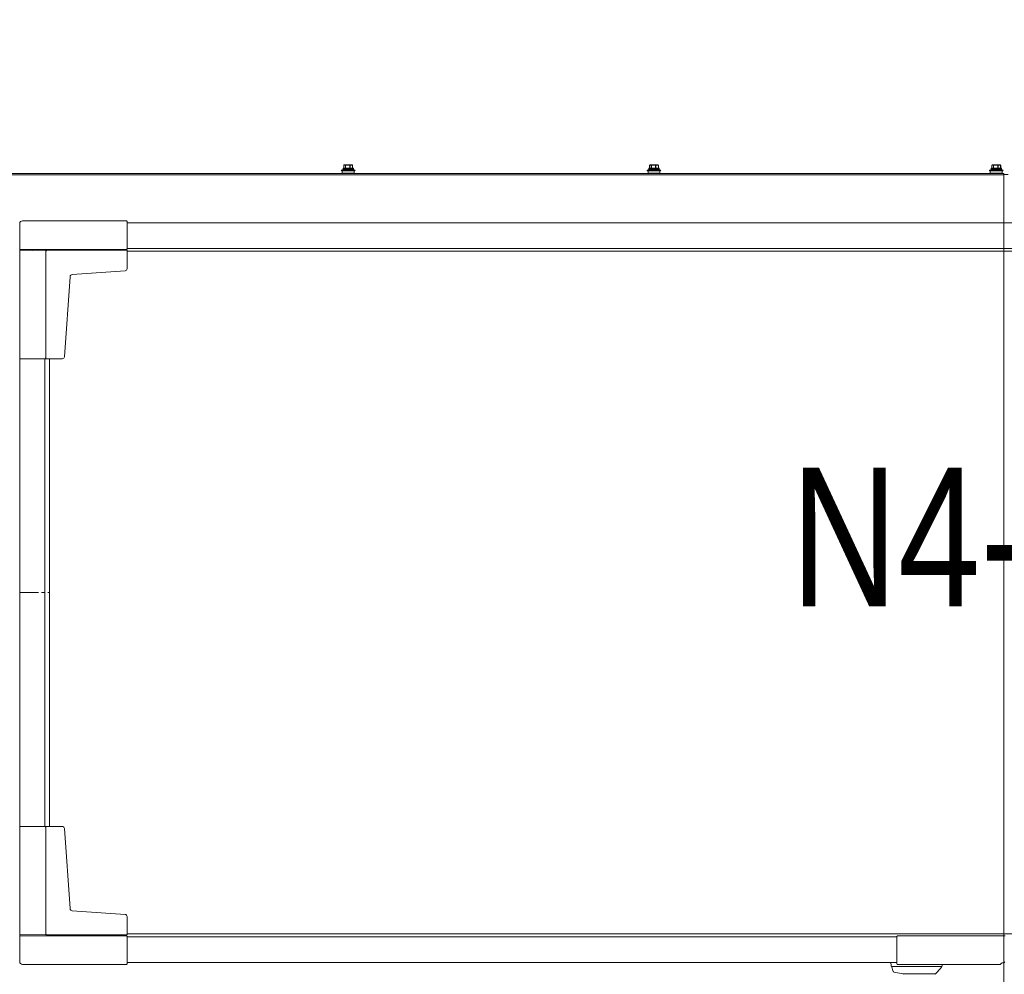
# Model space of a CAD drawing. Header units: millimetres. Extents: x -3034 to 546681, y -100001 to 133386.
# Tile 74 of 173: x 87131 to 88130, y -15420 to -14452. Entities that reach past the tile are written whole.
import ezdxf
from ezdxf import colors
from ezdxf.entities.mleader import LeaderData, LeaderLine
from ezdxf.math import Vec2, Vec3

# ---------------------------------------------------------------- set-up
doc = ezdxf.new("R2010")
doc.units = ezdxf.units.MM
doc.linetypes.add('ACAD_ISO03W100', pattern=[150, 60, -90])
doc.linetypes.add('CENTER2', pattern=[28.575, 19.05, -3.175, 3.175, -3.175])
for name, color, linetype in [('___INST__AR_podstawy', 3, 'Continuous'), ('ELEK CIENKIE', 80, 'Continuous'), ('ELEK ODGROMÓWKA', 214, 'Continuous')]:
    doc.layers.add(name, color=color, linetype=linetype)
doc.layers.add('PT - otworowanie niżej', color=2, linetype='Continuous', lineweight=18)
doc.layers.add('Visible', color=7, linetype='Continuous', lineweight=70)
doc.styles.add('DYN_DIM', font='txt')
doc.styles.add('ROMANS-ITALIC', font='ariali.ttf', dxfattribs={"width": 0.7, "oblique": 12})

# ---------------------------------------------------------------- blocks, each defined once
blk = doc.blocks.new('iglice')
at = {"layer": 'ELEK CIENKIE', "color": 232, "linetype": 'ACAD_ISO03W100', "ltscale": 3}
blk.add_circle((-27813.9, 9135.33), 7540, dxfattribs=at)
blk = doc.blocks.new('wentDACH')
at = {"color": 8, "linetype": 'Continuous', "lineweight": 9}
for p, q in [((-98565.21, 28798.31), (-98575.11, 28798.31)), ((-98574.7, 28801.21), (-98574.67, 28801.21)), ((-98574.7, 28798.31), (-98574.7, 28801.21)), ((-98574.67, 28798.31), (-98574.67, 28801.21)), ((-98574.58, 28801.45), (-98574.53, 28801.48)), ((-98574.58, 28801.45), (-98574.57, 28801.45)), ((-98574.53, 28801.48), (-98574.46, 28801.53)), ((-98574.46, 28801.53), (-98574.4, 28801.57)), ((-98574.4, 28801.57), (-98574.34, 28801.61)), ((-98573.34, 28801.41), (-98574.35, 28801.41)), ((-98574.34, 28801.61), (-98574.32, 28801.62)), ((-98574.23, 28801.67), (-98574.32, 28801.62)), ((-98574.23, 28801.67), (-98574.22, 28801.67)), ((-98574.23, 28801.67), (-98574.22, 28801.67)), ((-98574.23, 28801.67), (-98574.22, 28801.67)), ((-98566.24, 28801.71), (-98574.08, 28801.71)), ((-98571.97, 28801.67), (-98573.18, 28801.67)), ((-98573.02, 28801.21), (-98572.78, 28801.21)), ((-98573.02, 28798.31), (-98573.02, 28801.21)), ((-98572.78, 28798.31), (-98572.78, 28801.21)), ((-98569.37, 28801.41), (-98571.94, 28801.41)), ((-98567.91, 28801.67), (-98569.31, 28801.67)), ((-98568.54, 28801.21), (-98568.26, 28801.21)), ((-98568.54, 28798.31), (-98568.54, 28801.21)), ((-98568.26, 28798.31), (-98568.26, 28801.21)), ((-98567.75, 28801.41), (-98566.19, 28801.41)), ((-98566.29, 28801.67), (-98566.09, 28801.67)), ((-98566.09, 28801.67), (-98565.99, 28801.62)), ((-98565.99, 28801.62), (-98565.98, 28801.61)), ((-98565.99, 28801.62), (-98565.99, 28801.62)), ((-98565.98, 28801.61), (-98565.91, 28801.57)), ((-98565.91, 28801.57), (-98565.85, 28801.53)), ((-98565.85, 28801.53), (-98565.79, 28801.48)), ((-98565.79, 28801.48), (-98565.74, 28801.45)), ((-98565.74, 28801.45), (-98565.77, 28801.47)), ((-98565.74, 28801.45), (-98565.74, 28801.45)), ((-98565.68, 28801.21), (-98565.62, 28801.21)), ((-98565.68, 28798.31), (-98565.68, 28801.21)), ((-98565.62, 28798.31), (-98565.62, 28801.21)), ((-98255.21, 28798.31), (-98265.11, 28798.31)), ((-98264.7, 28798.31), (-98264.7, 28801.21)), ((-98264.7, 28801.21), (-98264.67, 28801.21)), ((-98264.67, 28798.31), (-98264.67, 28801.21)), ((-98264.58, 28801.45), (-98264.53, 28801.48)), ((-98264.58, 28801.45), (-98264.57, 28801.45)), ((-98264.53, 28801.48), (-98264.46, 28801.53)), ((-98264.46, 28801.53), (-98264.4, 28801.57)), ((-98264.4, 28801.57), (-98264.34, 28801.61)), ((-98263.34, 28801.41), (-98264.35, 28801.41)), ((-98264.34, 28801.61), (-98264.32, 28801.62)), ((-98264.23, 28801.67), (-98264.32, 28801.62)), ((-98264.23, 28801.67), (-98264.22, 28801.67)), ((-98264.23, 28801.67), (-98264.22, 28801.67)), ((-98264.23, 28801.67), (-98264.22, 28801.67)), ((-98256.24, 28801.71), (-98264.08, 28801.71)), ((-98261.97, 28801.67), (-98263.18, 28801.67)), ((-98263.02, 28798.31), (-98263.02, 28801.21)), ((-98263.02, 28801.21), (-98262.78, 28801.21)), ((-98262.78, 28798.31), (-98262.78, 28801.21)), ((-98259.37, 28801.41), (-98261.94, 28801.41)), ((-98257.91, 28801.67), (-98259.31, 28801.67)), ((-98258.54, 28798.31), (-98258.54, 28801.21)), ((-98258.54, 28801.21), (-98258.26, 28801.21)), ((-98258.26, 28798.31), (-98258.26, 28801.21)), ((-98257.75, 28801.41), (-98256.19, 28801.41)), ((-98256.29, 28801.67), (-98256.09, 28801.67)), ((-98256.09, 28801.67), (-98255.99, 28801.62)), ((-98255.99, 28801.62), (-98255.98, 28801.61)), ((-98255.99, 28801.62), (-98255.99, 28801.62)), ((-98255.98, 28801.61), (-98255.91, 28801.57)), ((-98255.91, 28801.57), (-98255.85, 28801.53)), ((-98255.85, 28801.53), (-98255.79, 28801.48)), ((-98255.79, 28801.48), (-98255.74, 28801.45)), ((-98255.74, 28801.45), (-98255.77, 28801.47)), ((-98255.74, 28801.45), (-98255.74, 28801.45)), ((-98255.68, 28798.31), (-98255.68, 28801.21)), ((-98255.68, 28801.21), (-98255.62, 28801.21)), ((-98255.62, 28798.31), (-98255.62, 28801.21)), ((-97908.21, 28798.31), (-97918.11, 28798.31)), ((-97917.7, 28798.31), (-97917.7, 28801.21)), ((-97917.7, 28801.21), (-97917.67, 28801.21)), ((-97917.67, 28798.31), (-97917.67, 28801.21)), ((-97917.58, 28801.45), (-97917.53, 28801.48)), ((-97917.58, 28801.45), (-97917.57, 28801.45)), ((-97917.53, 28801.48), (-97917.46, 28801.53)), ((-97917.46, 28801.53), (-97917.4, 28801.57)), ((-97917.4, 28801.57), (-97917.34, 28801.61)), ((-97916.34, 28801.41), (-97917.35, 28801.41)), ((-97917.34, 28801.61), (-97917.32, 28801.62)), ((-97917.23, 28801.67), (-97917.32, 28801.62)), ((-97917.23, 28801.67), (-97917.22, 28801.67)), ((-97917.23, 28801.67), (-97917.22, 28801.67)), ((-97917.23, 28801.67), (-97917.22, 28801.67)), ((-97909.24, 28801.71), (-97917.08, 28801.71)), ((-97914.97, 28801.67), (-97916.18, 28801.67)), ((-97916.02, 28798.31), (-97916.02, 28801.21)), ((-97916.02, 28801.21), (-97915.78, 28801.21)), ((-97915.78, 28798.31), (-97915.78, 28801.21)), ((-97912.37, 28801.41), (-97914.94, 28801.41)), ((-97910.91, 28801.67), (-97912.31, 28801.67)), ((-97911.54, 28798.31), (-97911.54, 28801.21)), ((-97911.54, 28801.21), (-97911.26, 28801.21)), ((-97911.26, 28798.31), (-97911.26, 28801.21)), ((-97910.75, 28801.41), (-97909.19, 28801.41)), ((-97909.29, 28801.67), (-97909.09, 28801.67)), ((-97909.09, 28801.67), (-97908.99, 28801.62)), ((-97908.99, 28801.62), (-97908.98, 28801.61)), ((-97908.99, 28801.62), (-97908.99, 28801.62)), ((-97908.98, 28801.61), (-97908.91, 28801.57)), ((-97908.91, 28801.57), (-97908.85, 28801.53)), ((-97908.85, 28801.53), (-97908.79, 28801.48)), ((-97908.79, 28801.48), (-97908.74, 28801.45)), ((-97908.74, 28801.45), (-97908.77, 28801.47)), ((-97908.74, 28801.45), (-97908.74, 28801.45)), ((-97908.68, 28798.31), (-97908.68, 28801.21)), ((-97908.68, 28801.21), (-97908.62, 28801.21)), ((-97908.62, 28798.31), (-97908.62, 28801.21)), ((-98951.66, 28792.91), (-97905.36, 28792.91)), ((-98951.66, 28791.71), (-97905.36, 28791.71)), ((-98563.16, 28796.39), (-98577.16, 28796.39)), ((-98577.16, 28796.39), (-98576.89, 28795.63)), ((-98563.42, 28795.63), (-98576.89, 28795.63)), ((-98576.16, 28795.63), (-98576.16, 28793.21)), ((-98564.16, 28793.21), (-98576.16, 28793.21)), ((-98564.91, 28798.01), (-98575.41, 28798.01)), ((-98575.41, 28798.01), (-98575.41, 28797.71)), ((-98575.41, 28797.71), (-98564.91, 28797.71)), ((-98575.11, 28797.41), (-98565.21, 28797.41)), ((-98564.91, 28798.01), (-98564.91, 28797.71)), ((-98564.16, 28795.63), (-98564.16, 28793.21)), ((-98563.16, 28796.39), (-98563.42, 28795.63)), ((-98267.16, 28796.39), (-98266.89, 28795.63)), ((-98253.16, 28796.39), (-98267.16, 28796.39)), ((-98253.42, 28795.63), (-98266.89, 28795.63)), ((-98266.16, 28795.63), (-98266.16, 28793.21)), ((-98254.16, 28793.21), (-98266.16, 28793.21)), ((-98265.41, 28798.01), (-98265.41, 28797.71)), ((-98254.91, 28798.01), (-98265.41, 28798.01)), ((-98265.41, 28797.71), (-98254.91, 28797.71)), ((-98265.11, 28797.41), (-98255.21, 28797.41)), ((-98254.91, 28798.01), (-98254.91, 28797.71)), ((-98254.16, 28795.63), (-98254.16, 28793.21)), ((-98253.16, 28796.39), (-98253.42, 28795.63)), ((-97920.16, 28796.39), (-97919.89, 28795.63)), ((-97906.16, 28796.39), (-97920.16, 28796.39)), ((-97906.42, 28795.63), (-97919.89, 28795.63)), ((-97919.16, 28795.63), (-97919.16, 28793.21)), ((-97907.16, 28793.21), (-97919.16, 28793.21)), ((-97918.41, 28798.01), (-97918.41, 28797.71)), ((-97907.91, 28798.01), (-97918.41, 28798.01)), ((-97918.41, 28797.71), (-97907.91, 28797.71)), ((-97918.11, 28797.41), (-97908.21, 28797.41)), ((-97907.91, 28798.01), (-97907.91, 28797.71)), ((-97907.16, 28795.63), (-97907.16, 28793.21)), ((-97906.16, 28796.39), (-97906.42, 28795.63)), ((-97905.36, 28791.71), (-97905.36, 28792.91)), ((-97905.36, 28791.91), (-97900.96, 28791.91)), ((-97905.36, 28791.71), (-97905.36, 27944.11)), ((-97905.11, 28791.71), (-97905.36, 28791.71)), ((-98900.44, 28744.96), (-98794.74, 28744.96)), ((-98875.72, 28715.13), (-98794.24, 28715.13)), ((-98794.99, 28715.96), (-98794.23, 28716.71)), ((-98794.24, 28696.48), (-98794.24, 28715.13)), ((-98852.13, 28688.34), (-98857.81, 28607.19)), ((-98796.28, 28694.29), (-98849.94, 28690.53)), ((-98876.66, 28605.89), (-98877.41, 28605.14)), ((-98860.15, 28605.14), (-98876.72, 28605.14)), ((-98876.66, 28129.91), (-98877.41, 28130.66)), ((-98860.15, 28130.66), (-98876.72, 28130.66)), ((-98852.13, 28047.46), (-98857.81, 28128.62)), ((-98796.28, 28041.52), (-98849.94, 28045.27)), ((-98794.24, 28039.32), (-98794.24, 28020.68)), ((-98875.72, 28020.68), (-98794.24, 28020.68)), ((-98794.99, 28019.84), (-98794.23, 28019.09)), ((-98013.34, 28019.84), (-98014.09, 28019.09)), ((-98900.44, 27990.84), (-98794.74, 27990.84)), ((-98019.69, 27989.65), (-98019.98, 27992.9)), ((-98019.69, 27989.65), (-98019.69, 27989.6)), ((-98019.69, 27989.6), (-98019.66, 27989.43)), ((-98013.57, 27990.84), (-98013.58, 27990.85)), ((-97909.05, 27990.84), (-98013.58, 27990.84)), ((-97967.94, 27989.99), (-97967.87, 27990.84)), ((-98019.66, 27989.43), (-98019.63, 27989.26)), ((-98019.63, 27989.26), (-98019.59, 27989.09)), ((-98019.59, 27989.09), (-98019.54, 27988.92)), ((-98019.54, 27988.92), (-98019.51, 27988.86)), ((-98019.51, 27988.86), (-98017.54, 27983.59)), ((-98019.4, 27988.59), (-97968.43, 27988.59)), ((-98017.54, 27983.59), (-98017.53, 27983.57)), ((-98017.53, 27983.57), (-98017.48, 27983.46)), ((-98017.48, 27983.46), (-98017.41, 27983.35)), ((-98017.41, 27983.35), (-98017.33, 27983.26)), ((-98017.33, 27983.26), (-98017.24, 27983.17)), ((-98017.24, 27983.17), (-98017.14, 27983.1)), ((-98017.14, 27983.1), (-98017.03, 27983.03)), ((-98017.03, 27983.03), (-98016.91, 27982.99)), ((-98007.66, 27981.24), (-98016.91, 27982.99)), ((-98003.94, 27981.24), (-98007.66, 27981.24)), ((-98002.41, 27981.24), (-98003.94, 27981.24)), ((-98002.41, 27981.24), (-97975.01, 27981.24))]:
    blk.add_line(p, q, dxfattribs=at)
at = {"color": 8, "lineweight": 9, "ltscale": 3}
for p, q in [((-98903.16, 28742.24), (-98903.16, 28007.59)), ((-98794.24, 28744.46), (-98794.74, 28744.96)), ((-98876.66, 28715.14), (-98903.16, 28714.68)), ((-98875.72, 28715.13), (-98876.66, 28714.19)), ((-97012.08, 28714.06), (-98794.24, 28714.06)), ((-97012.08, 28717.06), (-98794.23, 28717.06)), ((-98877.66, 28605.14), (-98877.66, 28130.66)), ((-98876.72, 28605.14), (-98876.74, 28605.81)), ((-98872.96, 28605.14), (-98872.96, 28130.66)), ((-98903.16, 28165.96), (-98903.16, 27993.56)), ((-98876.72, 28130.66), (-98876.74, 28129.99)), ((-98876.66, 28020.66), (-98903.17, 28021.13)), ((-98875.72, 28020.68), (-98876.66, 28021.61)), ((-98794.24, 28021.74), (-97012.08, 28021.74)), ((-98794.24, 28018.74), (-98014.09, 28018.74)), ((-98014.09, 28018.74), (-98035.64, 28018.74)), ((-98794.24, 27991.34), (-98794.74, 27990.84)), ((-98794.24, 27992.9), (-98014.09, 27992.9)), ((-98014.09, 27991.34), (-98013.58, 27990.84)), ((-97905.55, 27992.34), (-97906.37, 27992.34)), ((-97904.55, 27993.33), (-97905.55, 27992.34))]:
    blk.add_line(p, q, dxfattribs=at)
at = {"color": 8, "lineweight": 9}
for p, q in [((-98794.24, 28744.46), (-98794.24, 28716.71)), ((-98794.99, 28715.96), (-98903.16, 28715.96)), ((-98876.66, 28605.89), (-98876.66, 28715.14)), ((-98903.16, 28605.14), (-98877.41, 28605.14)), ((-98903.16, 28130.66), (-98877.41, 28130.66)), ((-98876.66, 28129.91), (-98876.66, 28020.66)), ((-98794.99, 28019.84), (-98903.16, 28019.84)), ((-98013.34, 28019.84), (-97904.08, 28019.84)), ((-98794.24, 27991.34), (-98794.24, 28019.09)), ((-98014.09, 27991.34), (-98014.09, 28019.09))]:
    blk.add_line(p, q, dxfattribs=at)
at = {"color": 8, "linetype": 'CENTER2', "lineweight": 9}
blk.add_line((-98903.16, 28367.9), (-98872.96, 28367.9), dxfattribs=at)
at = {"color": 8, "linetype": 'Continuous', "lineweight": 9}
for centre, radius, start, end in [((-98575.11, 28798.01), 0.3, 90, 180), ((-98574.4, 28801.21), 0.3, 126.42381, 180), ((-98574.4, 28801.24), 0.277, 175.84074, 186.93359), ((-98574.43, 28801.26), 0.241, 128.5817, 130.95248), ((-98574.43, 28801.26), 0.238, 126.6784, 128.58145), ((-98573.48, 28800.16), 1.69, 116.32917, 120.0415), ((-98574.08, 28801.41), 0.3, 90, 120), ((-98574.07, 28801.46), 0.252, 90.00108, 91.70026), ((-98566.24, 28801.41), 0.3, 60, 90), ((-98565.92, 28801.21), 0.3, 0, 53.57619), ((-98565.21, 28798.01), 0.3, 0, 90), ((-98265.11, 28798.01), 0.3, 90, 180), ((-98264.4, 28801.21), 0.3, 126.42381, 180), ((-98264.4, 28801.24), 0.277, 175.84074, 186.93359), ((-98264.43, 28801.26), 0.241, 128.5817, 130.95248), ((-98264.43, 28801.26), 0.238, 126.6784, 128.58145), ((-98263.48, 28800.16), 1.69, 116.32917, 120.0415), ((-98264.08, 28801.41), 0.3, 90, 120), ((-98264.07, 28801.46), 0.252, 90.00108, 91.70026), ((-98256.24, 28801.41), 0.3, 60, 90), ((-98255.92, 28801.21), 0.3, 0, 53.57619), ((-98255.21, 28798.01), 0.3, 0, 90), ((-97918.11, 28798.01), 0.3, 90, 180), ((-97917.4, 28801.21), 0.3, 126.42381, 180), ((-97917.4, 28801.24), 0.277, 175.84074, 186.93359), ((-97917.43, 28801.26), 0.241, 128.5817, 130.95248), ((-97917.43, 28801.26), 0.238, 126.6784, 128.58145), ((-97916.48, 28800.16), 1.69, 116.32917, 120.0415), ((-97917.08, 28801.41), 0.3, 90, 120), ((-97917.07, 28801.46), 0.252, 90.00108, 91.70026), ((-97909.24, 28801.41), 0.3, 60, 90), ((-97908.92, 28801.21), 0.3, 0, 53.57619), ((-97908.21, 28798.01), 0.3, 0, 90), ((-98570.16, 28776.63), 20.96, 97.53907, 109.50988), ((-98575.11, 28797.71), 0.3, 180, 270), ((-98570.16, 28776.63), 20.96, 70.49012, 82.46093), ((-98565.21, 28797.71), 0.3, 270, 0), ((-98260.16, 28776.63), 20.96, 97.53907, 109.50988), ((-98265.11, 28797.71), 0.3, 180, 270), ((-98260.16, 28776.63), 20.96, 70.49012, 82.46093), ((-98255.21, 28797.71), 0.3, 270, 0), ((-97913.16, 28776.63), 20.96, 97.53907, 109.50988), ((-97918.11, 28797.71), 0.3, 180, 270), ((-97913.16, 28776.63), 20.96, 70.49012, 82.46093), ((-97908.21, 28797.71), 0.3, 270, 0), ((-98849.77, 28688.18), 2.37, 94.05058, 175.94073), ((-98796.44, 28696.48), 2.2, 274.00369, 359.9904), ((-98860.01, 28607.35), 2.21, 266.44092, 355.87283), ((-98860.01, 28128.46), 2.21, 4.12717, 93.55908), ((-98849.77, 28047.63), 2.37, 184.05927, 265.94942), ((-98796.44, 28039.32), 2.2, 0.0096, 85.99631), ((-97970.93, 27990.25), 3, 326.46908, 355), ((-98007.31, 27980.74), 0.5, 90, 179.8), ((-97975.05, 27982.24), 1, 272.75551, 313.53643), ((-97975.01, 27980.74), 0.5, 0.2, 90), ((-98002.6, 28011.24), 41, 313.53643, 326.46908)]:
    blk.add_arc(centre, radius, start, end, dxfattribs=at)
at = {"color": 8, "lineweight": 9}
blk.add_arc((-98900.44, 28742.24), 2.72, 90, 180, dxfattribs=at)
at = {"color": 8, "lineweight": 9, "ltscale": 3}
for centre, radius, start, end in [((-98900.44, 27993.56), 2.72, 180, 270), ((-97906.36, 27989.18), 3.17, 90.02532, 148.25641)]:
    blk.add_arc(centre, radius, start, end, dxfattribs=at)
at = {"color": 8, "linetype": 'Continuous', "lineweight": 9}
for points, knots in [([(-98574.67, 28801.26), (-98574.67, 28801.29), (-98574.66, 28801.36), (-98574.61, 28801.42), (-98574.59, 28801.44)], [0, 0, 0, 0, 0.508798, 1, 1, 1, 1]), ([(-98574.67, 28801.21), (-98574.65, 28801.23), (-98574.54, 28801.3), (-98574.43, 28801.37), (-98574.35, 28801.41)], [0, 0, 0, 0, 0.258622, 1, 1, 1, 1]), ([(-98574.35, 28801.41), (-98574.35, 28801.45), (-98574.33, 28801.53), (-98574.27, 28801.62), (-98574.18, 28801.69), (-98574.11, 28801.71), (-98574.08, 28801.71)], [0, 0, 0, 0, 0.259185, 0.513105, 0.759396, 1, 1, 1, 1]), ([(-98574.22, 28801.67), (-98574.26, 28801.65), (-98574.33, 28801.57), (-98574.35, 28801.46), (-98574.35, 28801.41)], [0, 0, 0, 0, 0.487682, 1, 1, 1, 1]), ([(-98573.07, 28801.71), (-98573.1, 28801.71), (-98573.18, 28801.69), (-98573.27, 28801.63), (-98573.33, 28801.53), (-98573.34, 28801.45), (-98573.34, 28801.41)], [0, 0, 0, 0, 0.240697, 0.486978, 0.740875, 1, 1, 1, 1]), ([(-98573.34, 28801.41), (-98573.34, 28801.44), (-98573.33, 28801.49), (-98573.29, 28801.56), (-98573.24, 28801.63), (-98573.2, 28801.66), (-98573.18, 28801.67)], [0, 0, 0, 0, 0.250406, 0.503254, 0.75404, 1, 1, 1, 1]), ([(-98573.34, 28801.41), (-98573.31, 28801.4), (-98573.2, 28801.34), (-98573.09, 28801.27), (-98573.02, 28801.21)], [0, 0, 0, 0, 0.241572, 1, 1, 1, 1]), ([(-98573.18, 28801.67), (-98573.16, 28801.68), (-98573.13, 28801.7), (-98573.09, 28801.71), (-98573.07, 28801.71)], [0, 0, 0, 0, 0.512379, 1, 1, 1, 1]), ([(-98573.18, 28801.67), (-98573.15, 28801.66), (-98573.03, 28801.6), (-98572.91, 28801.53), (-98572.83, 28801.47)], [0, 0, 0, 0, 0.241665, 1, 1, 1, 1]), ([(-98573.02, 28801.21), (-98573.01, 28801.26), (-98572.97, 28801.37), (-98572.88, 28801.44), (-98572.83, 28801.47)], [0, 0, 0, 0, 0.499375, 1, 1, 1, 1]), ([(-98572.78, 28801.21), (-98572.79, 28801.23), (-98572.8, 28801.28), (-98572.81, 28801.36), (-98572.83, 28801.42), (-98572.83, 28801.45), (-98572.83, 28801.47)], [0, 0, 0, 0, 0.311011, 0.595499, 0.831048, 1, 1, 1, 1]), ([(-98571.9, 28801.71), (-98571.92, 28801.71), (-98571.94, 28801.7), (-98571.96, 28801.68), (-98571.97, 28801.67)], [0, 0, 0, 0, 0.450321, 1, 1, 1, 1]), ([(-98571.97, 28801.67), (-98571.97, 28801.66), (-98571.97, 28801.62), (-98571.96, 28801.53), (-98571.95, 28801.46), (-98571.94, 28801.41)], [0, 0, 0, 0, 0.177509, 0.414884, 1, 1, 1, 1]), ([(-98571.94, 28801.41), (-98571.94, 28801.45), (-98571.94, 28801.52), (-98571.93, 28801.6), (-98571.93, 28801.66), (-98571.92, 28801.69), (-98571.91, 28801.7), (-98571.91, 28801.71), (-98571.9, 28801.71)], [0, 0, 0, 0, 0.374745, 0.693331, 0.816493, 0.909374, 0.969614, 1, 1, 1, 1]), ([(-98569.34, 28801.71), (-98569.34, 28801.71), (-98569.35, 28801.7), (-98569.35, 28801.69), (-98569.36, 28801.66), (-98569.37, 28801.6), (-98569.37, 28801.52), (-98569.37, 28801.45), (-98569.37, 28801.41)], [0, 0, 0, 0, 0.030416, 0.090737, 0.183718, 0.306963, 0.625593, 1, 1, 1, 1]), ([(-98569.37, 28801.41), (-98569.37, 28801.44), (-98569.36, 28801.48), (-98569.35, 28801.53), (-98569.34, 28801.57), (-98569.32, 28801.62), (-98569.31, 28801.65), (-98569.31, 28801.67)], [0, 0, 0, 0, 0.297271, 0.441547, 0.57721, 0.816523, 1, 1, 1, 1]), ([(-98569.31, 28801.67), (-98569.31, 28801.68), (-98569.32, 28801.7), (-98569.33, 28801.71), (-98569.34, 28801.71)], [0, 0, 0, 0, 0.636177, 1, 1, 1, 1]), ([(-98568.54, 28801.21), (-98568.53, 28801.23), (-98568.51, 28801.29), (-98568.49, 28801.36), (-98568.47, 28801.42), (-98568.45, 28801.45), (-98568.44, 28801.47)], [0, 0, 0, 0, 0.300908, 0.581887, 0.820768, 1, 1, 1, 1]), ([(-98568.44, 28801.47), (-98568.4, 28801.49), (-98568.22, 28801.56), (-98568.04, 28801.63), (-98567.91, 28801.67)], [0, 0, 0, 0, 0.253035, 1, 1, 1, 1]), ([(-98568.26, 28801.21), (-98568.27, 28801.26), (-98568.3, 28801.34), (-98568.38, 28801.42), (-98568.42, 28801.46), (-98568.44, 28801.47)], [0, 0, 0, 0, 0.51005, 0.761443, 1, 1, 1, 1]), ([(-98568.26, 28801.21), (-98568.22, 28801.23), (-98568.05, 28801.3), (-98567.88, 28801.37), (-98567.75, 28801.41)], [0, 0, 0, 0, 0.253258, 1, 1, 1, 1]), ([(-98567.75, 28801.41), (-98567.75, 28801.45), (-98567.76, 28801.53), (-98567.82, 28801.62), (-98567.89, 28801.69), (-98567.96, 28801.71), (-98567.99, 28801.71)], [0, 0, 0, 0, 0.275505, 0.536765, 0.776581, 1, 1, 1, 1]), ([(-98567.99, 28801.71), (-98567.98, 28801.71), (-98567.95, 28801.7), (-98567.92, 28801.68), (-98567.91, 28801.67)], [0, 0, 0, 0, 0.468779, 1, 1, 1, 1]), ([(-98567.91, 28801.67), (-98567.87, 28801.64), (-98567.79, 28801.57), (-98567.76, 28801.46), (-98567.75, 28801.41)], [0, 0, 0, 0, 0.485187, 1, 1, 1, 1]), ([(-98566.43, 28801.71), (-98566.4, 28801.71), (-98566.33, 28801.69), (-98566.25, 28801.62), (-98566.2, 28801.53), (-98566.19, 28801.45), (-98566.19, 28801.41)], [0, 0, 0, 0, 0.223573, 0.463515, 0.72475, 1, 1, 1, 1]), ([(-98566.29, 28801.67), (-98566.3, 28801.68), (-98566.34, 28801.7), (-98566.39, 28801.71), (-98566.43, 28801.71)], [0, 0, 0, 0, 0.252574, 1, 1, 1, 1]), ([(-98566.29, 28801.67), (-98566.26, 28801.66), (-98566.17, 28801.63), (-98566.08, 28801.6), (-98566.01, 28801.57)], [0, 0, 0, 0, 0.248581, 1, 1, 1, 1]), ([(-98566.19, 28801.41), (-98566.19, 28801.44), (-98566.19, 28801.49), (-98566.2, 28801.56), (-98566.23, 28801.62), (-98566.27, 28801.66), (-98566.29, 28801.67)], [0, 0, 0, 0, 0.271827, 0.529056, 0.771486, 1, 1, 1, 1]), ([(-98566.19, 28801.41), (-98566.15, 28801.4), (-98565.97, 28801.34), (-98565.8, 28801.27), (-98565.68, 28801.21)], [0, 0, 0, 0, 0.246934, 1, 1, 1, 1]), ([(-98566.01, 28801.57), (-98565.99, 28801.57), (-98565.91, 28801.53), (-98565.83, 28801.5), (-98565.77, 28801.47)], [0, 0, 0, 0, 0.248651, 1, 1, 1, 1]), ([(-98565.77, 28801.47), (-98565.79, 28801.48), (-98565.86, 28801.53), (-98565.94, 28801.58), (-98565.99, 28801.62)], [0, 0, 0, 0, 0.255592, 1, 1, 1, 1]), ([(-98565.68, 28801.21), (-98565.68, 28801.22), (-98565.67, 28801.29), (-98565.68, 28801.36), (-98565.71, 28801.4)], [0, 0, 0, 0, 0.267465, 1, 1, 1, 1]), ([(-98264.67, 28801.26), (-98264.67, 28801.29), (-98264.66, 28801.36), (-98264.61, 28801.42), (-98264.59, 28801.44)], [0, 0, 0, 0, 0.508798, 1, 1, 1, 1]), ([(-98264.67, 28801.21), (-98264.65, 28801.23), (-98264.54, 28801.3), (-98264.43, 28801.37), (-98264.35, 28801.41)], [0, 0, 0, 0, 0.258622, 1, 1, 1, 1]), ([(-98264.35, 28801.41), (-98264.35, 28801.45), (-98264.33, 28801.53), (-98264.27, 28801.62), (-98264.18, 28801.69), (-98264.11, 28801.71), (-98264.08, 28801.71)], [0, 0, 0, 0, 0.259185, 0.513105, 0.759396, 1, 1, 1, 1]), ([(-98264.22, 28801.67), (-98264.26, 28801.65), (-98264.33, 28801.57), (-98264.35, 28801.46), (-98264.35, 28801.41)], [0, 0, 0, 0, 0.487682, 1, 1, 1, 1]), ([(-98263.07, 28801.71), (-98263.1, 28801.71), (-98263.18, 28801.69), (-98263.27, 28801.63), (-98263.33, 28801.53), (-98263.34, 28801.45), (-98263.34, 28801.41)], [0, 0, 0, 0, 0.240697, 0.486978, 0.740875, 1, 1, 1, 1]), ([(-98263.34, 28801.41), (-98263.34, 28801.44), (-98263.33, 28801.49), (-98263.29, 28801.56), (-98263.24, 28801.63), (-98263.2, 28801.66), (-98263.18, 28801.67)], [0, 0, 0, 0, 0.250406, 0.503254, 0.75404, 1, 1, 1, 1]), ([(-98263.34, 28801.41), (-98263.31, 28801.4), (-98263.2, 28801.34), (-98263.09, 28801.27), (-98263.02, 28801.21)], [0, 0, 0, 0, 0.241572, 1, 1, 1, 1]), ([(-98263.18, 28801.67), (-98263.16, 28801.68), (-98263.13, 28801.7), (-98263.09, 28801.71), (-98263.07, 28801.71)], [0, 0, 0, 0, 0.512379, 1, 1, 1, 1]), ([(-98263.18, 28801.67), (-98263.15, 28801.66), (-98263.03, 28801.6), (-98262.91, 28801.53), (-98262.83, 28801.47)], [0, 0, 0, 0, 0.241665, 1, 1, 1, 1]), ([(-98263.02, 28801.21), (-98263.01, 28801.26), (-98262.97, 28801.37), (-98262.88, 28801.44), (-98262.83, 28801.47)], [0, 0, 0, 0, 0.499375, 1, 1, 1, 1]), ([(-98262.78, 28801.21), (-98262.79, 28801.23), (-98262.8, 28801.28), (-98262.81, 28801.36), (-98262.83, 28801.42), (-98262.83, 28801.45), (-98262.83, 28801.47)], [0, 0, 0, 0, 0.311011, 0.595499, 0.831048, 1, 1, 1, 1]), ([(-98261.9, 28801.71), (-98261.92, 28801.71), (-98261.94, 28801.7), (-98261.96, 28801.68), (-98261.97, 28801.67)], [0, 0, 0, 0, 0.450321, 1, 1, 1, 1]), ([(-98261.97, 28801.67), (-98261.97, 28801.66), (-98261.97, 28801.62), (-98261.96, 28801.53), (-98261.95, 28801.46), (-98261.94, 28801.41)], [0, 0, 0, 0, 0.177509, 0.414884, 1, 1, 1, 1]), ([(-98261.94, 28801.41), (-98261.94, 28801.45), (-98261.94, 28801.52), (-98261.93, 28801.6), (-98261.93, 28801.66), (-98261.92, 28801.69), (-98261.91, 28801.7), (-98261.91, 28801.71), (-98261.9, 28801.71)], [0, 0, 0, 0, 0.374745, 0.693331, 0.816493, 0.909374, 0.969614, 1, 1, 1, 1]), ([(-98259.34, 28801.71), (-98259.34, 28801.71), (-98259.35, 28801.7), (-98259.35, 28801.69), (-98259.36, 28801.66), (-98259.37, 28801.6), (-98259.37, 28801.52), (-98259.37, 28801.45), (-98259.37, 28801.41)], [0, 0, 0, 0, 0.030416, 0.090737, 0.183718, 0.306963, 0.625593, 1, 1, 1, 1]), ([(-98259.37, 28801.41), (-98259.37, 28801.44), (-98259.36, 28801.48), (-98259.35, 28801.53), (-98259.34, 28801.57), (-98259.32, 28801.62), (-98259.31, 28801.65), (-98259.31, 28801.67)], [0, 0, 0, 0, 0.297271, 0.441547, 0.57721, 0.816523, 1, 1, 1, 1]), ([(-98259.31, 28801.67), (-98259.31, 28801.68), (-98259.32, 28801.7), (-98259.33, 28801.71), (-98259.34, 28801.71)], [0, 0, 0, 0, 0.636177, 1, 1, 1, 1]), ([(-98258.54, 28801.21), (-98258.53, 28801.23), (-98258.51, 28801.29), (-98258.49, 28801.36), (-98258.47, 28801.42), (-98258.45, 28801.45), (-98258.44, 28801.47)], [0, 0, 0, 0, 0.300908, 0.581887, 0.820768, 1, 1, 1, 1]), ([(-98258.44, 28801.47), (-98258.4, 28801.49), (-98258.22, 28801.56), (-98258.04, 28801.63), (-98257.91, 28801.67)], [0, 0, 0, 0, 0.253035, 1, 1, 1, 1]), ([(-98258.26, 28801.21), (-98258.27, 28801.26), (-98258.3, 28801.34), (-98258.38, 28801.42), (-98258.42, 28801.46), (-98258.44, 28801.47)], [0, 0, 0, 0, 0.51005, 0.761443, 1, 1, 1, 1]), ([(-98258.26, 28801.21), (-98258.22, 28801.23), (-98258.05, 28801.3), (-98257.88, 28801.37), (-98257.75, 28801.41)], [0, 0, 0, 0, 0.253258, 1, 1, 1, 1]), ([(-98257.75, 28801.41), (-98257.75, 28801.45), (-98257.76, 28801.53), (-98257.82, 28801.62), (-98257.89, 28801.69), (-98257.96, 28801.71), (-98257.99, 28801.71)], [0, 0, 0, 0, 0.275505, 0.536765, 0.776581, 1, 1, 1, 1]), ([(-98257.99, 28801.71), (-98257.98, 28801.71), (-98257.95, 28801.7), (-98257.92, 28801.68), (-98257.91, 28801.67)], [0, 0, 0, 0, 0.468779, 1, 1, 1, 1]), ([(-98257.91, 28801.67), (-98257.87, 28801.64), (-98257.79, 28801.57), (-98257.76, 28801.46), (-98257.75, 28801.41)], [0, 0, 0, 0, 0.485187, 1, 1, 1, 1]), ([(-98256.43, 28801.71), (-98256.4, 28801.71), (-98256.33, 28801.69), (-98256.25, 28801.62), (-98256.2, 28801.53), (-98256.19, 28801.45), (-98256.19, 28801.41)], [0, 0, 0, 0, 0.223573, 0.463515, 0.72475, 1, 1, 1, 1]), ([(-98256.29, 28801.67), (-98256.3, 28801.68), (-98256.34, 28801.7), (-98256.39, 28801.71), (-98256.43, 28801.71)], [0, 0, 0, 0, 0.252574, 1, 1, 1, 1]), ([(-98256.29, 28801.67), (-98256.26, 28801.66), (-98256.17, 28801.63), (-98256.08, 28801.6), (-98256.01, 28801.57)], [0, 0, 0, 0, 0.248581, 1, 1, 1, 1]), ([(-98256.19, 28801.41), (-98256.19, 28801.44), (-98256.19, 28801.49), (-98256.2, 28801.56), (-98256.23, 28801.62), (-98256.27, 28801.66), (-98256.29, 28801.67)], [0, 0, 0, 0, 0.271827, 0.529056, 0.771486, 1, 1, 1, 1]), ([(-98256.19, 28801.41), (-98256.15, 28801.4), (-98255.97, 28801.34), (-98255.8, 28801.27), (-98255.68, 28801.21)], [0, 0, 0, 0, 0.246934, 1, 1, 1, 1]), ([(-98256.01, 28801.57), (-98255.99, 28801.57), (-98255.91, 28801.53), (-98255.83, 28801.5), (-98255.77, 28801.47)], [0, 0, 0, 0, 0.248651, 1, 1, 1, 1]), ([(-98255.77, 28801.47), (-98255.79, 28801.48), (-98255.86, 28801.53), (-98255.94, 28801.58), (-98255.99, 28801.62)], [0, 0, 0, 0, 0.255592, 1, 1, 1, 1]), ([(-98255.68, 28801.21), (-98255.68, 28801.22), (-98255.67, 28801.29), (-98255.68, 28801.36), (-98255.71, 28801.4)], [0, 0, 0, 0, 0.267465, 1, 1, 1, 1]), ([(-97917.67, 28801.26), (-97917.67, 28801.29), (-97917.66, 28801.36), (-97917.61, 28801.42), (-97917.59, 28801.44)], [0, 0, 0, 0, 0.508798, 1, 1, 1, 1]), ([(-97917.67, 28801.21), (-97917.65, 28801.23), (-97917.54, 28801.3), (-97917.43, 28801.37), (-97917.35, 28801.41)], [0, 0, 0, 0, 0.258622, 1, 1, 1, 1]), ([(-97917.35, 28801.41), (-97917.35, 28801.45), (-97917.33, 28801.53), (-97917.27, 28801.62), (-97917.18, 28801.69), (-97917.11, 28801.71), (-97917.08, 28801.71)], [0, 0, 0, 0, 0.259185, 0.513105, 0.759396, 1, 1, 1, 1]), ([(-97917.22, 28801.67), (-97917.26, 28801.65), (-97917.33, 28801.57), (-97917.35, 28801.46), (-97917.35, 28801.41)], [0, 0, 0, 0, 0.487682, 1, 1, 1, 1]), ([(-97916.07, 28801.71), (-97916.1, 28801.71), (-97916.18, 28801.69), (-97916.27, 28801.63), (-97916.33, 28801.53), (-97916.34, 28801.45), (-97916.34, 28801.41)], [0, 0, 0, 0, 0.240697, 0.486978, 0.740875, 1, 1, 1, 1]), ([(-97916.34, 28801.41), (-97916.34, 28801.44), (-97916.33, 28801.49), (-97916.29, 28801.56), (-97916.24, 28801.63), (-97916.2, 28801.66), (-97916.18, 28801.67)], [0, 0, 0, 0, 0.250406, 0.503254, 0.75404, 1, 1, 1, 1]), ([(-97916.34, 28801.41), (-97916.31, 28801.4), (-97916.2, 28801.34), (-97916.09, 28801.27), (-97916.02, 28801.21)], [0, 0, 0, 0, 0.241572, 1, 1, 1, 1]), ([(-97916.18, 28801.67), (-97916.16, 28801.68), (-97916.13, 28801.7), (-97916.09, 28801.71), (-97916.07, 28801.71)], [0, 0, 0, 0, 0.512379, 1, 1, 1, 1]), ([(-97916.18, 28801.67), (-97916.15, 28801.66), (-97916.03, 28801.6), (-97915.91, 28801.53), (-97915.83, 28801.47)], [0, 0, 0, 0, 0.241665, 1, 1, 1, 1]), ([(-97916.02, 28801.21), (-97916.01, 28801.26), (-97915.97, 28801.37), (-97915.88, 28801.44), (-97915.83, 28801.47)], [0, 0, 0, 0, 0.499375, 1, 1, 1, 1]), ([(-97915.78, 28801.21), (-97915.79, 28801.23), (-97915.8, 28801.28), (-97915.81, 28801.36), (-97915.83, 28801.42), (-97915.83, 28801.45), (-97915.83, 28801.47)], [0, 0, 0, 0, 0.311011, 0.595499, 0.831048, 1, 1, 1, 1]), ([(-97914.9, 28801.71), (-97914.92, 28801.71), (-97914.94, 28801.7), (-97914.96, 28801.68), (-97914.97, 28801.67)], [0, 0, 0, 0, 0.450321, 1, 1, 1, 1]), ([(-97914.97, 28801.67), (-97914.97, 28801.66), (-97914.97, 28801.62), (-97914.96, 28801.53), (-97914.95, 28801.46), (-97914.94, 28801.41)], [0, 0, 0, 0, 0.177509, 0.414884, 1, 1, 1, 1]), ([(-97914.94, 28801.41), (-97914.94, 28801.45), (-97914.94, 28801.52), (-97914.93, 28801.6), (-97914.93, 28801.66), (-97914.92, 28801.69), (-97914.91, 28801.7), (-97914.91, 28801.71), (-97914.9, 28801.71)], [0, 0, 0, 0, 0.374745, 0.693331, 0.816493, 0.909374, 0.969614, 1, 1, 1, 1]), ([(-97912.34, 28801.71), (-97912.34, 28801.71), (-97912.35, 28801.7), (-97912.35, 28801.69), (-97912.36, 28801.66), (-97912.37, 28801.6), (-97912.37, 28801.52), (-97912.37, 28801.45), (-97912.37, 28801.41)], [0, 0, 0, 0, 0.030416, 0.090737, 0.183718, 0.306963, 0.625593, 1, 1, 1, 1]), ([(-97912.37, 28801.41), (-97912.37, 28801.44), (-97912.36, 28801.48), (-97912.35, 28801.53), (-97912.34, 28801.57), (-97912.32, 28801.62), (-97912.31, 28801.65), (-97912.31, 28801.67)], [0, 0, 0, 0, 0.297271, 0.441547, 0.57721, 0.816523, 1, 1, 1, 1]), ([(-97912.31, 28801.67), (-97912.31, 28801.68), (-97912.32, 28801.7), (-97912.33, 28801.71), (-97912.34, 28801.71)], [0, 0, 0, 0, 0.636177, 1, 1, 1, 1]), ([(-97911.54, 28801.21), (-97911.53, 28801.23), (-97911.51, 28801.29), (-97911.49, 28801.36), (-97911.47, 28801.42), (-97911.45, 28801.45), (-97911.44, 28801.47)], [0, 0, 0, 0, 0.300908, 0.581887, 0.820768, 1, 1, 1, 1]), ([(-97911.44, 28801.47), (-97911.4, 28801.49), (-97911.22, 28801.56), (-97911.04, 28801.63), (-97910.91, 28801.67)], [0, 0, 0, 0, 0.253035, 1, 1, 1, 1]), ([(-97911.26, 28801.21), (-97911.27, 28801.26), (-97911.3, 28801.34), (-97911.38, 28801.42), (-97911.42, 28801.46), (-97911.44, 28801.47)], [0, 0, 0, 0, 0.51005, 0.761443, 1, 1, 1, 1]), ([(-97911.26, 28801.21), (-97911.22, 28801.23), (-97911.05, 28801.3), (-97910.88, 28801.37), (-97910.75, 28801.41)], [0, 0, 0, 0, 0.253258, 1, 1, 1, 1]), ([(-97910.75, 28801.41), (-97910.75, 28801.45), (-97910.76, 28801.53), (-97910.82, 28801.62), (-97910.89, 28801.69), (-97910.96, 28801.71), (-97910.99, 28801.71)], [0, 0, 0, 0, 0.275505, 0.536765, 0.776581, 1, 1, 1, 1]), ([(-97910.99, 28801.71), (-97910.98, 28801.71), (-97910.95, 28801.7), (-97910.92, 28801.68), (-97910.91, 28801.67)], [0, 0, 0, 0, 0.468779, 1, 1, 1, 1]), ([(-97910.91, 28801.67), (-97910.87, 28801.64), (-97910.79, 28801.57), (-97910.76, 28801.46), (-97910.75, 28801.41)], [0, 0, 0, 0, 0.485187, 1, 1, 1, 1]), ([(-97909.43, 28801.71), (-97909.4, 28801.71), (-97909.33, 28801.69), (-97909.25, 28801.62), (-97909.2, 28801.53), (-97909.19, 28801.45), (-97909.19, 28801.41)], [0, 0, 0, 0, 0.223573, 0.463515, 0.72475, 1, 1, 1, 1]), ([(-97909.29, 28801.67), (-97909.3, 28801.68), (-97909.34, 28801.7), (-97909.39, 28801.71), (-97909.43, 28801.71)], [0, 0, 0, 0, 0.252574, 1, 1, 1, 1]), ([(-97909.29, 28801.67), (-97909.26, 28801.66), (-97909.17, 28801.63), (-97909.08, 28801.6), (-97909.01, 28801.57)], [0, 0, 0, 0, 0.248581, 1, 1, 1, 1]), ([(-97909.19, 28801.41), (-97909.19, 28801.44), (-97909.19, 28801.49), (-97909.2, 28801.56), (-97909.23, 28801.62), (-97909.27, 28801.66), (-97909.29, 28801.67)], [0, 0, 0, 0, 0.271827, 0.529056, 0.771486, 1, 1, 1, 1]), ([(-97909.19, 28801.41), (-97909.15, 28801.4), (-97908.97, 28801.34), (-97908.8, 28801.27), (-97908.68, 28801.21)], [0, 0, 0, 0, 0.246934, 1, 1, 1, 1]), ([(-97909.01, 28801.57), (-97908.99, 28801.57), (-97908.91, 28801.53), (-97908.83, 28801.5), (-97908.77, 28801.47)], [0, 0, 0, 0, 0.248651, 1, 1, 1, 1]), ([(-97908.77, 28801.47), (-97908.79, 28801.48), (-97908.86, 28801.53), (-97908.94, 28801.58), (-97908.99, 28801.62)], [0, 0, 0, 0, 0.255592, 1, 1, 1, 1]), ([(-97908.68, 28801.21), (-97908.68, 28801.22), (-97908.67, 28801.29), (-97908.68, 28801.36), (-97908.71, 28801.4)], [0, 0, 0, 0, 0.267465, 1, 1, 1, 1])]:
    blk.add_open_spline(points, degree=3, knots=knots, dxfattribs=at)
for points in [[(-98574.07, 28801.71), (-98574.12, 28801.71), (-98574.17, 28801.7), (-98574.22, 28801.67)], [(-98572.83, 28801.47), (-98572.55, 28801.55), (-98572.26, 28801.62), (-98571.97, 28801.67)], [(-98572.78, 28801.21), (-98572.5, 28801.29), (-98572.22, 28801.36), (-98571.94, 28801.41)], [(-98569.37, 28801.41), (-98569.09, 28801.36), (-98568.81, 28801.29), (-98568.54, 28801.21)], [(-98569.31, 28801.67), (-98569.02, 28801.62), (-98568.73, 28801.55), (-98568.44, 28801.47)], [(-98565.74, 28801.45), (-98565.75, 28801.45), (-98565.76, 28801.46), (-98565.77, 28801.47)], [(-98565.71, 28801.4), (-98565.72, 28801.42), (-98565.73, 28801.43), (-98565.74, 28801.45)], [(-98264.07, 28801.71), (-98264.12, 28801.71), (-98264.17, 28801.7), (-98264.22, 28801.67)], [(-98262.83, 28801.47), (-98262.55, 28801.55), (-98262.26, 28801.62), (-98261.97, 28801.67)], [(-98262.78, 28801.21), (-98262.5, 28801.29), (-98262.22, 28801.36), (-98261.94, 28801.41)], [(-98259.37, 28801.41), (-98259.09, 28801.36), (-98258.81, 28801.29), (-98258.54, 28801.21)], [(-98259.31, 28801.67), (-98259.02, 28801.62), (-98258.73, 28801.55), (-98258.44, 28801.47)], [(-98255.74, 28801.45), (-98255.75, 28801.45), (-98255.76, 28801.46), (-98255.77, 28801.47)], [(-98255.71, 28801.4), (-98255.72, 28801.42), (-98255.73, 28801.43), (-98255.74, 28801.45)], [(-97917.07, 28801.71), (-97917.12, 28801.71), (-97917.17, 28801.7), (-97917.22, 28801.67)], [(-97915.83, 28801.47), (-97915.55, 28801.55), (-97915.26, 28801.62), (-97914.97, 28801.67)], [(-97915.78, 28801.21), (-97915.5, 28801.29), (-97915.22, 28801.36), (-97914.94, 28801.41)], [(-97912.37, 28801.41), (-97912.09, 28801.36), (-97911.81, 28801.29), (-97911.54, 28801.21)], [(-97912.31, 28801.67), (-97912.02, 28801.62), (-97911.73, 28801.55), (-97911.44, 28801.47)], [(-97908.74, 28801.45), (-97908.75, 28801.45), (-97908.76, 28801.46), (-97908.77, 28801.47)], [(-97908.71, 28801.4), (-97908.72, 28801.42), (-97908.73, 28801.43), (-97908.74, 28801.45)]]:
    blk.add_open_spline(points, degree=3, dxfattribs=at)
at = {"layer": 'Visible', "color": 8, "linetype": 'Continuous', "lineweight": 9, "ltscale": 3}
blk.add_line((-98794.24, 28742.9), (-97012.08, 28742.9), dxfattribs=at)
at = {"color": 8, "lineweight": 9, "style": 'DYN_DIM', "width": 0.8}
blk.add_text('N4-W11', height=140.623, dxfattribs=at).set_placement((-98121.51, 28354.03))

msp = doc.modelspace()

# ---------------------------------------------------------------- block references
at = {"layer": '___INST__AR_podstawy', "color": 210, "lineweight": 40}
msp.add_blockref('wentDACH', (186034.592, -43400.942), dxfattribs=at)
at = {"layer": 'ELEK ODGROMÓWKA'}
msp.add_blockref('iglice', (111335.99, -24243.943), dxfattribs=at)

# ---------------------------------------------------------------- leaders
at = {"layer": 'PT - otworowanie niżej'}
ml = msp.add_multileader_mtext('Standard', dxfattribs=at)
ml.set_content('2 szt. o. p 35X35', color=256, style='ROMANS-ITALIC')
ml.set_leader_properties()
ml.build(insert=Vec2(0, 0))
ml.multileader.update_dxf_attribs({"has_text_frame": 1, "text_right_attachment_type": 5, "text_top_attachment_type": 0, "text_bottom_attachment_type": 0, "dogleg_length": 20, "arrow_head_size": 150})
ctx = ml.context
ctx.base_point, ctx.char_height, ctx.arrow_head_size, ctx.landing_gap_size, ctx.plane_origin = Vec3(86902.947, -15959.04), 120, 150, 50, Vec3(86017.382, -16889.723)
ctx.right_attachment, ctx.text_align_type = 5, 2
notes = []
notes.append((ctx, [(1, (1, 1, 0), (86702.947, -15959.04), (1, 0), 200, [(1, [(85456.748, -14804.201), (85456.748, -15431.27)], 256, [])])]))
ctx.mtext.insert, ctx.mtext.alignment, ctx.mtext.line_spacing_factor, ctx.mtext.flow_direction = Vec3(87854.256, -15882.382), 3, 0.8, 5
for ctx, leaders in notes:
    for number, flags, end, landing, length, lines in leaders:
        leader = LeaderData()
        leader.index, (leader.has_last_leader_line, leader.has_dogleg_vector, leader.attachment_direction) = number, flags
        leader.last_leader_point, leader.dogleg_vector, leader.dogleg_length = Vec3(end), Vec3(landing), length
        for number, points, colour, breaks in lines:
            line = LeaderLine()
            line.index, line.vertices, line.color, line.breaks = number, Vec3.list(points), colors.encode_raw_color(colour), breaks
            leader.lines.append(line)
        ctx.leaders.append(leader)

doc.saveas('drawing.dxf')
